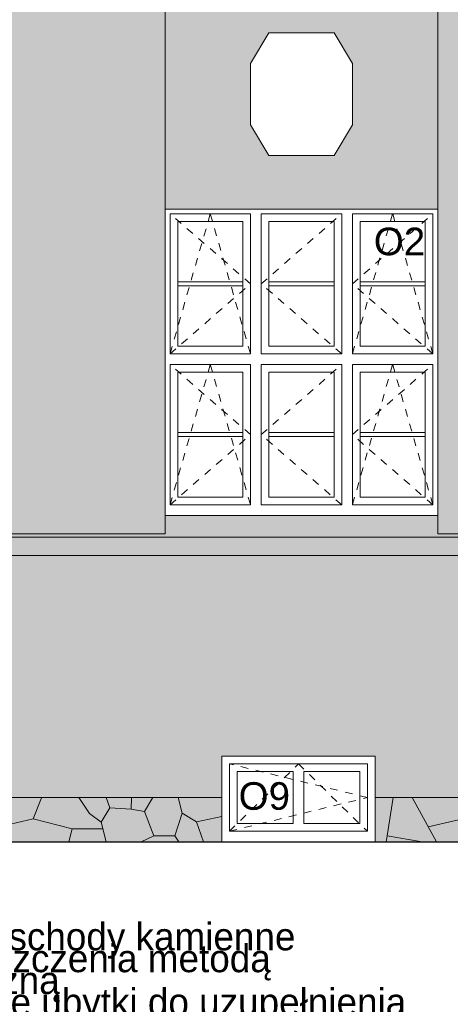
# Model space of a CAD drawing. Extents: x -396299 to -11759, y -15022 to 18278.
# Tile 13 of 205: x -331018 to -328207, y -5051 to 1377. Entities that reach past the tile are written whole.
import ezdxf

# ---------------------------------------------------------------- set-up
doc = ezdxf.new("R2010")
doc.units = 0
doc.header["$MEASUREMENT"] = 0
doc.linetypes.add('Hidden Line', pattern=[100, 50, -50])
for name, color, linetype, lineweight, true_color in [('Arch okna_Nr_Pióra__114', 7, 'Continuous', 13, 0xf1d696), ('Arch okna_Nr_Pióra__82', 7, 'Continuous', 20, 0xaaaaaa), ('INWENT.ŚCIANY_Nr_Pióra__2', 7, 'Continuous', 13, 0x7f7f7f)]:
    doc.layers.add(name, color=color, linetype=linetype, lineweight=lineweight, true_color=true_color)
for name, color, linetype, lineweight in [('Arch opisy okien_Nr_Pióra__21', 7, 'Continuous', 13), ('Arch opisy_Nr_Pióra__21', 7, 'Continuous', 13), ('INWENT TEREN_Nr_Pióra__1', 7, 'Continuous', 25), ('INWENT. DRZWI_Nr_Pióra__21', 7, 'Continuous', 13), ('INWENT.ŚCIANY_Nr_Pióra__21', 7, 'Continuous', 13)]:
    doc.layers.add(name, color=color, linetype=linetype, lineweight=lineweight)
doc.styles.add('GENERATED_STYLE_3', font='txt')
doc.styles.add('GENERATED_STYLE_8', font='arial.ttf')

msp = doc.modelspace()

# ---------------------------------------------------------------- hatches: boundary and pattern name
at = {"layer": 'Arch okna_Nr_Pióra__114', "linetype": 'Continuous', "lineweight": 0, "true_color": 0x786b4b}
for points in [[(-331998.7, 7393.2), (-331998.7, 1070, -0.035451), (-331098.3, 878.3), (-331142.7, 724.6, 0.000455), (-331153.7, 727.8), (-331153.7, 268.2), (-331273.7, 268.2), (-331273.7, -1980), (-330068.7, -1980), (-330068.7, 7393.2)], [(-326848.7, -1980), (-326848.7, 7393.2), (-328288.7, 7393.2), (-328288.7, -1980)], [(-331273.7, -2841.8), (-331318.7, -2841.8), (-331318.7, -3561.8), (-331273.7, -3561.8), (-331273.7, -3701.8), (-329698.7, -3701.8), (-329698.7, -3431.8), (-328698.7, -3431.8), (-328698.7, -3701.8), (-323408.7, -3701.8), (-323408.7, -3431.8), (-322408.7, -3431.8), (-322408.7, -3701.8), (-321293.7, -3701.8), (-321293.7, -2181.8), (-321323.7, -2151.8), (-321323.7, -2121.8), (-331273.7, -2121.8), (-331273.7, -2711.8)]]:
    msp.add_hatch(color=47, dxfattribs=at).paths.add_polyline_path(points, flags=0)
h = msp.add_hatch(color=47, dxfattribs=at)
h.paths.add_polyline_path([(-330068.7, 1633.2), (-330068.7, 140), (-328288.7, 140), (-328288.7, 1633.2)], flags=0)
h.paths.add_polyline_path([(-328846.2, 690), (-328846.2, 1090), (-328966.2, 1290), (-329391.2, 1290), (-329511.2, 1090), (-329511.2, 690), (-329391.2, 490), (-328966.2, 490)], flags=0)
at = {"layer": 'Arch okna_Nr_Pióra__114', "linetype": 'Continuous', "lineweight": 0, "true_color": 0x3c3525}
for points in [[(-331273.7, -2001.8), (-321293.7, -2001.8), (-321293.7, -1980), (-321848.7, -1980), (-321848.7, -1860), (-323628.7, -1860), (-323628.7, -1980), (-325068.7, -1980), (-325068.7, -1860), (-326848.7, -1860), (-326848.7, -1980), (-328288.7, -1980), (-328288.7, -1860), (-330068.7, -1860), (-330068.7, -1980), (-331273.7, -1980)], [(-321293.7, -2001.8), (-331273.7, -2001.8), (-331273.7, -2061.8), (-331273.7, -2121.8), (-321293.7, -2121.8)]]:
    msp.add_hatch(color=39, dxfattribs=at).paths.add_polyline_path(points, flags=0)
at = {"layer": 'Arch okna_Nr_Pióra__82', "linetype": 'Continuous', "lineweight": 0, "true_color": 0x555555}
for points in [[(-331273.7, -3991.8), (-329698.7, -3991.8), (-329698.7, -3701.8), (-331273.7, -3701.8)], [(-328698.7, -3991.8), (-323408.7, -3991.8), (-323408.7, -3701.8), (-328698.7, -3701.8)]]:
    msp.add_hatch(color=251, dxfattribs=at).paths.add_polyline_path(points, flags=0)

# ---------------------------------------------------------------- linework, layer by layer
at = {"layer": 'INWENT TEREN_Nr_Pióra__1', "linetype": 'Continuous'}
msp.add_line((-335558.7, -3991.8), (-290368.7, -3991.8), dxfattribs=at)
at = {"layer": 'INWENT. DRZWI_Nr_Pióra__21', "linetype": 'Continuous'}
for p, q in [((-330036.2, 110), (-330036.2, -805)), ((-330036.2, 110), (-329511.2, 110)), ((-329511.2, -805), (-329511.2, 110)), ((-329441.2, -805), (-329441.2, 110)), ((-329441.2, 110), (-328916.2, 110)), ((-328916.2, -805), (-328916.2, 110)), ((-328846.2, -805), (-328846.2, 110)), ((-328846.2, 110), (-328321.2, 110)), ((-328321.2, -805), (-328321.2, 110)), ((-329986.2, -755), (-329986.2, 60)), ((-329561.2, 60), (-329986.2, 60)), ((-329561.2, -755), (-329561.2, 60)), ((-329391.2, -755), (-329391.2, 60)), ((-329391.2, 60), (-328966.2, 60)), ((-328966.2, -755), (-328966.2, 60)), ((-328796.2, -755), (-328796.2, 60)), ((-328796.2, 60), (-328371.2, 60)), ((-328371.2, -755), (-328371.2, 60)), ((-329561.2, -334.5), (-329986.2, -334.5)), ((-329561.2, -360.5), (-329986.2, -360.5)), ((-329391.2, -334.5), (-328966.2, -334.5)), ((-329391.2, -360.5), (-328966.2, -360.5)), ((-328796.2, -334.5), (-328371.2, -334.5)), ((-328796.2, -360.5), (-328371.2, -360.5)), ((-329561.2, -755), (-329986.2, -755)), ((-329391.2, -755), (-328966.2, -755)), ((-328796.2, -755), (-328371.2, -755)), ((-330036.2, -805), (-329511.2, -805)), ((-329441.2, -805), (-328916.2, -805)), ((-328846.2, -805), (-328321.2, -805)), ((-330036.2, -875), (-329511.2, -875)), ((-330036.2, -875), (-330036.2, -1790)), ((-329511.2, -1790), (-329511.2, -875)), ((-329441.2, -1790), (-329441.2, -875)), ((-329441.2, -875), (-328916.2, -875)), ((-328916.2, -1790), (-328916.2, -875)), ((-328846.2, -1790), (-328846.2, -875)), ((-328846.2, -875), (-328321.2, -875)), ((-328321.2, -1790), (-328321.2, -875)), ((-329986.2, -1740), (-329986.2, -925)), ((-329561.2, -925), (-329986.2, -925)), ((-329561.2, -1740), (-329561.2, -925)), ((-329391.2, -1740), (-329391.2, -925)), ((-329391.2, -925), (-328966.2, -925)), ((-328966.2, -1740), (-328966.2, -925)), ((-328796.2, -1740), (-328796.2, -925)), ((-328796.2, -925), (-328371.2, -925)), ((-328371.2, -1740), (-328371.2, -925)), ((-329561.2, -1319.5), (-329986.2, -1319.5)), ((-329561.2, -1345.5), (-329986.2, -1345.5)), ((-329391.2, -1319.5), (-328966.2, -1319.5)), ((-329391.2, -1345.5), (-328966.2, -1345.5)), ((-328796.2, -1319.5), (-328371.2, -1319.5)), ((-328796.2, -1345.5), (-328371.2, -1345.5)), ((-330036.2, -1790), (-329511.2, -1790)), ((-329561.2, -1740), (-329986.2, -1740)), ((-329441.2, -1790), (-328916.2, -1790)), ((-329391.2, -1740), (-328966.2, -1740)), ((-328846.2, -1790), (-328321.2, -1790)), ((-328796.2, -1740), (-328371.2, -1740)), ((-329648.7, -3481.8), (-329648.7, -3921.8)), ((-329648.7, -3481.8), (-328748.7, -3481.8)), ((-329598.7, -3531.8), (-329598.7, -3871.8)), ((-329598.7, -3531.8), (-329233.7, -3531.8)), ((-329233.7, -3531.8), (-329233.7, -3871.8)), ((-329163.7, -3531.8), (-329163.7, -3871.8)), ((-329163.7, -3531.8), (-328798.7, -3531.8)), ((-328798.7, -3531.8), (-328798.7, -3871.8)), ((-328748.7, -3481.8), (-328748.7, -3921.8)), ((-329598.7, -3871.8), (-329233.7, -3871.8)), ((-329163.7, -3871.8), (-328798.7, -3871.8)), ((-329648.7, -3921.8), (-328748.7, -3921.8))]:
    msp.add_line(p, q, dxfattribs=at)
at = {"layer": 'INWENT. DRZWI_Nr_Pióra__21', "linetype": 'Hidden Line'}
for p, q in [((-330036.2, -805), (-329773.7, 110)), ((-329511.2, -347.5), (-330036.2, 110)), ((-329773.7, 110), (-329511.2, -805)), ((-329441.2, -347.5), (-328916.2, 110)), ((-328583.7, 110), (-328846.2, -805)), ((-328846.2, -347.5), (-328321.2, 110)), ((-328321.2, -805), (-328583.7, 110)), ((-330036.2, -805), (-329511.2, -347.5)), ((-328916.2, -805), (-329441.2, -347.5)), ((-328321.2, -805), (-328846.2, -347.5)), ((-330036.2, -1790), (-329773.7, -875)), ((-329511.2, -1332.5), (-330036.2, -875)), ((-329773.7, -875), (-329511.2, -1790)), ((-329441.2, -1332.5), (-328916.2, -875)), ((-328583.7, -875), (-328846.2, -1790)), ((-328846.2, -1332.5), (-328321.2, -875)), ((-328321.2, -1790), (-328583.7, -875)), ((-330036.2, -1790), (-329511.2, -1332.5)), ((-328916.2, -1790), (-329441.2, -1332.5)), ((-328321.2, -1790), (-328846.2, -1332.5)), ((-329648.7, -3921.8), (-329198.7, -3481.8)), ((-328748.7, -3701.8), (-329648.7, -3481.8)), ((-329198.7, -3481.8), (-328748.7, -3921.8)), ((-329648.7, -3921.8), (-328748.7, -3701.8))]:
    msp.add_line(p, q, dxfattribs=at)
at = {"layer": 'INWENT.ŚCIANY_Nr_Pióra__2', "linetype": 'Continuous'}
for p, q in [((-330929, -3840.7), (-330875, -3702.5)), ((-330631.4, -3701.8), (-330562.7, -3806.6)), ((-330430.2, -3768.8), (-330453.3, -3701.8)), ((-330287.4, -3701.8), (-330289.5, -3776.9)), ((-330149.3, -3701.8), (-330203, -3793.1)), ((-329956.6, -3803.5), (-329984.3, -3701.8)), ((-328579.1, -3701.8), (-328619.1, -3952.2)), ((-328455.1, -3701.8), (-328297.4, -3991.8)), ((-330486.9, -3863.4), (-330430.2, -3768.8)), ((-330289.5, -3776.9), (-330430.2, -3768.8)), ((-330289.5, -3776.9), (-330203, -3793.1)), ((-331154.2, -3893.6), (-330929, -3840.7)), ((-330929, -3840.7), (-330674.8, -3905.6)), ((-330562.7, -3806.6), (-330486.9, -3863.4)), ((-330203, -3793.1), (-330142.2, -3952.3)), ((-329956.6, -3803.5), (-330005.3, -3952.3)), ((-329864.7, -3860.3), (-329956.6, -3803.5)), ((-329698.7, -3825.7), (-329864.7, -3860.3)), ((-328350.8, -3893.6), (-328125.6, -3840.7)), ((-330674.8, -3905.6), (-330697.7, -3991.8)), ((-330674.8, -3905.6), (-330476.3, -3905.6)), ((-330486.9, -3863.4), (-330454.4, -3991.8)), ((-329819.1, -3991.8), (-329864.7, -3860.3)), ((-330142.2, -3952.3), (-330224.6, -3991.8)), ((-330005.3, -3952.3), (-330142.2, -3952.3)), ((-330005.3, -3952.3), (-329979.3, -3991.8)), ((-328626.4, -3991.8), (-328619.1, -3952.2)), ((-328619.1, -3952.2), (-328391.8, -3991.8))]:
    msp.add_line(p, q, dxfattribs=at)
at = {"layer": 'INWENT.ŚCIANY_Nr_Pióra__21', "linetype": 'Continuous'}
for p, q in [((-330068.7, -1980), (-330068.7, 7393.2)), ((-328288.7, -1980), (-328288.7, 7393.2)), ((-329511.2, 1090), (-329391.2, 1290)), ((-329391.2, 1290), (-328966.2, 1290)), ((-328846.2, 1090), (-328966.2, 1290)), ((-329511.2, 1090), (-329511.2, 690)), ((-328846.2, 1090), (-328846.2, 690)), ((-329511.2, 690), (-329391.2, 490)), ((-328846.2, 690), (-328966.2, 490)), ((-329391.2, 490), (-328966.2, 490)), ((-330068.7, 140), (-330068.7, -1980)), ((-330068.7, 140), (-328288.7, 140)), ((-328288.7, -1980), (-328288.7, 140)), ((-330068.7, -1860), (-328288.7, -1860)), ((-330068.7, -1980), (-331273.7, -1980)), ((-326848.7, -1980), (-328288.7, -1980)), ((-331273.7, -2001.8), (-321293.7, -2001.8)), ((-321293.7, -2121.8), (-331273.7, -2121.8)), ((-328698.7, -3431.8), (-329698.7, -3431.8)), ((-329698.7, -3431.8), (-329698.7, -3991.8)), ((-328698.7, -3431.8), (-328698.7, -3991.8)), ((-331273.7, -3701.8), (-329698.7, -3701.8)), ((-328698.7, -3701.8), (-323408.7, -3701.8)), ((-328698.7, -3991.8), (-329698.7, -3991.8))]:
    msp.add_line(p, q, dxfattribs=at)

# ---------------------------------------------------------------- texts
at = {"layer": 'Arch opisy okien_Nr_Pióra__21', "linetype": 'Continuous', "char_height": 180, "style": 'GENERATED_STYLE_8'}
for s, insert, attachment_point in [('{O2}', (-328371.2, 18.9), 3), ('{O9}', (-329588.6, -3601.5), 1)]:
    msp.add_mtext(s, dxfattribs=dict(at, insert=insert, attachment_point=attachment_point))
at = {"layer": 'Arch opisy_Nr_Pióra__21', "linetype": 'Continuous', "insert": (-332174.9, -4850.3), "char_height": 180, "width": 3938.83, "attachment_point": 4, "line_spacing_factor": 0.475335, "style": 'GENERATED_STYLE_3'}
msp.add_mtext('{Istniejące schody kamienne\\Pdo wyczyszczenia metodą mechaniczną\\Pewentualne ubytki do uzupełnienia}', dxfattribs=at)

doc.saveas('drawing.dxf')
